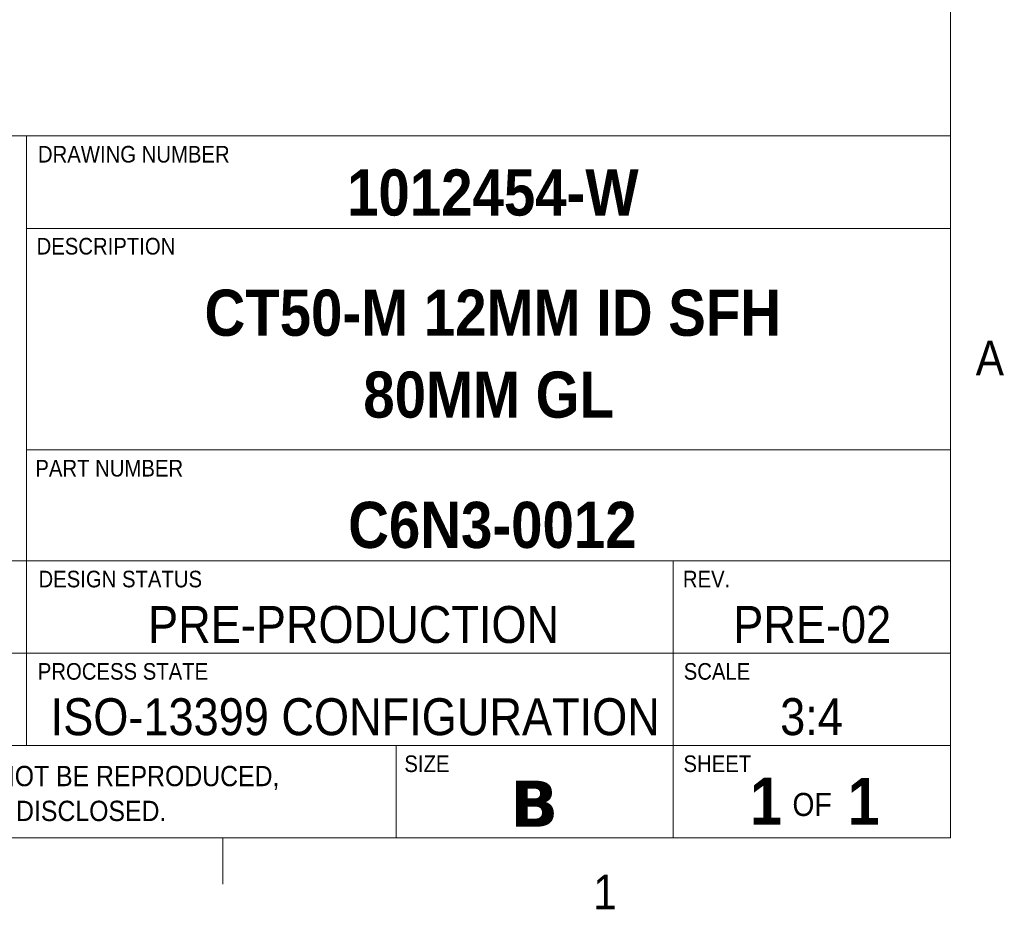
# Model space of a CAD drawing. Header units: inches. Extents: x 0.5 to 16.5, y 0.2 to 10.8.
# Tile 2 of 5: x 13.9 to 16.5, y 0.2 to 2.6. Entities that reach past the tile are written whole.
import ezdxf

# ---------------------------------------------------------------- set-up
doc = ezdxf.new("R2010")
doc.units = ezdxf.units.IN
doc.header["$MEASUREMENT"] = 0
doc.styles.add('SLDTEXTSTYLE2', font='GOTHIC.TTF', dxfattribs={"width": 0.913})
doc.styles.add('SLDTEXTSTYLE3', font='VERDANAB.TTF')
doc.styles.add('SLDTEXTSTYLE4', font='GOTHICB.TTF', dxfattribs={"width": 0.913})

# ---------------------------------------------------------------- blocks, each defined once
blk = doc.blocks.new('SW_NOTE_0_2')
at = {"color": 0, "linetype": 'Continuous', "lineweight": 0, "char_height": 0.055, "attachment_point": 1, "style": 'SLDTEXTSTYLE2'}
for s, insert in [('NOTICE:  THIS DRAWING AND SPECIFICATION IS THE PROPERTY OF COMMAND TOOLING SYSTEMS, LLC AND SHALL NOT BE REPRODUCED, ', (0, 0.07025390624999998)), ('COPIED, OR DIVULGED IN WHOLE, OR IN PART AS THE BASIS FOR MANUFACTURING OR SALE OF THE ITEM OR ITEMS DISCLOSED.', (0, -0.02411617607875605))]:
    blk.add_mtext(s, dxfattribs=dict(at, insert=insert))

msp = doc.modelspace()

# ---------------------------------------------------------------- linework, layer by layer
at = {"color": 7, "linetype": 'Continuous', "lineweight": 18}
for p, q in [((16.375, 0.4), (16.375, 10.6)), ((11.875, 2.299999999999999), (16.375, 2.299999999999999)), ((13.875, 2.299999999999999), (13.875, 0.6499999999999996)), ((13.875, 2.05), (16.375, 2.05)), ((13.875, 1.45), (16.375, 1.45)), ((11.875, 1.15), (16.375, 1.15)), ((15.625, 1.15), (15.625, 0.4000000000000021)), ((11.875, 0.8999999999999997), (16.375, 0.8999999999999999)), ((9.874999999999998, 0.6499999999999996), (16.375, 0.6499999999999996)), ((14.875, 0.6499999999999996), (14.875, 0.400000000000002)), ((16.375, 0.4), (0.625, 0.4)), ((14.40624999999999, 0.4000000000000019), (14.40624999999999, 0.275000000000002))]:
    msp.add_line(p, q, dxfattribs=at)

# ---------------------------------------------------------------- block references
at = {"color": 7, "linetype": 'Continuous', "lineweight": 0}
msp.add_blockref('SW_NOTE_0_2', (9.95509471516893, 0.524565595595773), dxfattribs=at)

# ---------------------------------------------------------------- texts
for s, insert, char_height, attachment_point, style in [('DRAWING NUMBER', (13.90559197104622, 2.273110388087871), 0.04500000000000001, 1, 'SLDTEXTSTYLE2'), ('1012454-W', (15.13664277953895, 2.209563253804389), 0.125, 2, 'SLDTEXTSTYLE4'), ('DESCRIPTION', (13.90195885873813, 2.024127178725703), 0.04500000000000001, 1, 'SLDTEXTSTYLE2'), ('CT50-M 12MM ID SFH', (15.13648009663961, 1.884058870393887), 0.125, 2, 'SLDTEXTSTYLE4'), ('A', (16.4435491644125, 1.745905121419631), 0.09374999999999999, 1, 'SLDTEXTSTYLE2'), ('80MM GL', (15.12523869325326, 1.662402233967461), 0.125, 2, 'SLDTEXTSTYLE4'), ('PART NUMBER', (14.09857341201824, 1.423110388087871), 0.04500000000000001, 2, 'SLDTEXTSTYLE2'), ('C6N3-0012', (15.13544919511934, 1.309726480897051), 0.125, 2, 'SLDTEXTSTYLE4'), ('DESIGN STATUS', (13.90713292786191, 1.123110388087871), 0.045, 1, 'SLDTEXTSTYLE2'), ('REV.', (15.6509472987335, 1.123110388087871), 0.045, 1, 'SLDTEXTSTYLE2'), ('PRE-PRODUCTION', (14.759791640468, 1.027575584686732), 0.1, 2, 'SLDTEXTSTYLE2'), ('PRE-02', (16.00092974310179, 1.027609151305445), 0.1, 2, 'SLDTEXTSTYLE2'), ('PROCESS STATE', (13.90522544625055, 0.8731103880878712), 0.045, 1, 'SLDTEXTSTYLE2'), ('SCALE', (15.65323792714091, 0.8731103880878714), 0.045, 1, 'SLDTEXTSTYLE2'), ('ISO-13399 CONFIGURATION', (14.76431219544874, 0.7778683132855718), 0.1, 2, 'SLDTEXTSTYLE2'), ('3:4', (15.99906249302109, 0.7780693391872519), 0.1, 2, 'SLDTEXTSTYLE2'), ('SIZE', (14.89719612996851, 0.6231103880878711), 0.045, 1, 'SLDTEXTSTYLE2'), ('SHEET', (15.65246161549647, 0.6231103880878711), 0.045, 1, 'SLDTEXTSTYLE2'), ('1', (15.9190502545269, 0.5628889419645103), 0.127, 3, 'SLDTEXTSTYLE4'), ('1', (16.09730674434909, 0.5622720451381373), 0.127, 1, 'SLDTEXTSTYLE4'), ('B', (15.24858217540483, 0.5549942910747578), 0.125, 2, 'SLDTEXTSTYLE3'), ('OF', (16.00052083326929, 0.5216453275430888), 0.0625, 2, 'SLDTEXTSTYLE2'), ('1', (15.40831673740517, 0.3002728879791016), 0.09374999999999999, 1, 'SLDTEXTSTYLE2')]:
    msp.add_mtext(s, dxfattribs=dict(at, insert=insert, char_height=char_height, attachment_point=attachment_point, style=style))

doc.saveas('drawing.dxf')
